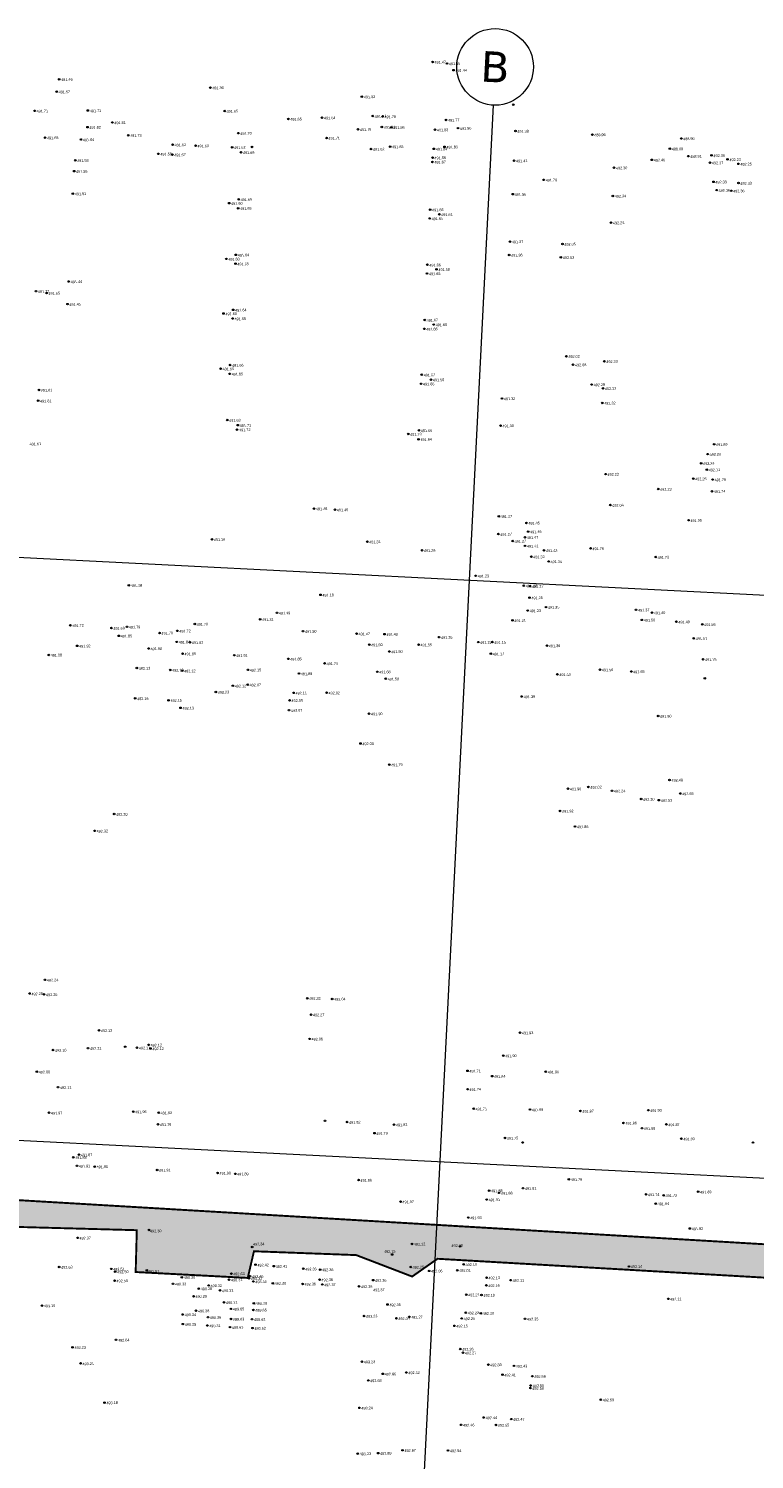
# Model space of a CAD drawing. Header units: millimetres. Extents: x 32690613 to 32693265, y 5342952 to 5344571.
# Tile 16 of 18: x 32692639 to 32692734, y 5344350 to 5344537. Entities that reach past the tile are written whole.
import ezdxf

# ---------------------------------------------------------------- set-up
doc = ezdxf.new("R2010")
doc.units = ezdxf.units.MM
doc.header["$LTSCALE"] = 20
doc.layers.get('0').update_dxf_attribs({"lineweight": 18})
doc.layers.get('Defpoints').update_dxf_attribs({"color": 11, "lineweight": 18})
for name, color, linetype, lineweight in [('Aufmaß_Schraff', 51, 'Continuous', 18), ('Aufmaß_Umriss', 40, 'Continuous', 18), ('Mpt-StBa_Höhe', 6, 'Continuous', 5), ('Mpt-StBa_Pkt', 4, 'Continuous', 9)]:
    doc.layers.add(name, color=color, linetype=linetype, lineweight=lineweight)
doc.styles.add('Arial', font='arial.ttf')
doc.styles.add('Verdana', font='verdana.ttf')

# ---------------------------------------------------------------- blocks, each defined once
blk = doc.blocks.new('A$C78070446')
for p, q in [((4469989.15, 5343046.05), (4469922.86, 5342307.18)), ((4469505.56, 5343027.12), (4470255.14, 5342959.86)), ((4469498.77, 5342951.42), (4470248.35, 5342884.17))]:
    blk.add_line(p, q)
blk.add_circle((4469989.59, 5343051.03), 5)
at = {"insert": (4469989.59, 5343051.03), "char_height": 4, "attachment_point": 5, "rotation": 354.86, "line_spacing_factor": 0.252012, "style": 'Verdana'}
blk.add_mtext('B', dxfattribs=at)
blk = doc.blocks.new('A$C321062E2')
at = {"layer": 'Aufmaß_Schraff'}
h = blk.add_hatch(color=256, dxfattribs=at)
h.dxf.hatch_style = 1
h.paths.add_polyline_path([(32692589.16, 5344387.08), (32692831.12, 5344372.78), (32692831.1, 5344368.56), (32692692.58, 5344376.55), (32692689.27, 5344374.23), (32692681.97, 5344377.03), (32692668.62, 5344377.53), (32692667.81, 5344374.05), (32692653.18, 5344374.82), (32692653.33, 5344380.28), (32692624.35, 5344381.07), (32692623.85, 5344378.73), (32692616.72, 5344379.23), (32692612.99, 5344382.41), (32692590.62, 5344382.71), (32692589.25, 5344383.14), (32692588.89, 5344383.35)])
h.paths.add_polyline_path([(32692814.39, 5344272.86), (32692819.34, 5344349.53), (32692823.4, 5344349.22), (32692818.62, 5344272.76)])
h.paths.add_polyline_path([(32692789.78, 5344458.67), (32692799.86, 5344457.97), (32692795.67, 5344440.98), (32692789.51, 5344441.38)])
h.paths.add_polyline_path([(32692543.39, 5344377.32), (32692549.95, 5344377.06), (32692547.03, 5344361.6), (32692543.47, 5344362.27)])
h.paths.add_polyline_path([(32692796.1, 5344199.45), (32692812.49, 5344203.03), (32692814.62, 5344203.68), (32692819.73, 5344207.02), (32692822.88, 5344214.81), (32692823.54, 5344225.63), (32692823.84, 5344231.95), (32692823.03, 5344233.58), (32692823.01, 5344234.64), (32692823.15, 5344238.72), (32692824.7, 5344248.47), (32692823.91, 5344248.73), (32692817.46, 5344270.2), (32692815.88, 5344270.27), (32692781.61, 5344270.15), (32692690.12, 5344276.21), (32692688.54, 5344276.11), (32692690.26, 5344317.11), (32692697.18, 5344329.32), (32692697.35, 5344339.16), (32692684.2, 5344339.39), (32692672.54, 5344328.19), (32692675.06, 5344313.22), (32692678.37, 5344307.03), (32692678.6, 5344288.75), (32692671.17, 5344283.6), (32692670.69, 5344265.75), (32692676.12, 5344221.48), (32692643.32, 5344228.99), (32692600.99, 5344203.75), (32692666.6, 5344202.13), (32692662.15, 5344107.83), (32692663.33, 5344084.15), (32692436.87, 5344096.13), (32692441.85, 5344221.24), (32692428.17, 5344221.79), (32692425.66, 5344164.48), (32692411.09, 5344164.95), (32692406.06, 5344079.87), (32692429.48, 5344079.62), (32692435.96, 5344084.09), (32692672.49, 5344070.02), (32692692.85, 5344064.48), (32692698.21, 5344132.93), (32692689.09, 5344189.81), (32692734.17, 5344190.46), (32692751.82, 5344191.07), (32692750.28, 5344200.65), (32692757.17, 5344200.29), (32692758.54, 5344200.22), (32692782.76, 5344198.97), (32692784.49, 5344198.89), (32692789.07, 5344198.64), (32692788.87, 5344194.76), (32692796.03, 5344194.39)])
at = {"layer": 'Aufmaß_Umriss', "const_width": 0.25}
blk.add_lwpolyline([(32692589.16, 5344387.08), (32692831.12, 5344372.78), (32692831.1, 5344368.56), (32692692.58, 5344376.55), (32692689.27, 5344374.23), (32692681.97, 5344377.03), (32692668.62, 5344377.53), (32692667.81, 5344374.05), (32692653.18, 5344374.82), (32692653.33, 5344380.28), (32692624.35, 5344381.07), (32692623.85, 5344378.73), (32692616.72, 5344379.23), (32692612.99, 5344382.41), (32692590.62, 5344382.71), (32692589.25, 5344383.14), (32692588.89, 5344383.35)], close=True, dxfattribs=at)
at = {"layer": 'Mpt-StBa_Pkt'}
for centre in [(32692654.91, 5344380.31, 492.3), (32692668.39, 5344378.09, 492.34), (32692689.25, 5344378.48, 492.12), (32692695.54, 5344378.16, 492), (32692686.66, 5344377.11, 492.15), (32692689.09, 5344375.47, 492.25), (32692717.57, 5344375.54, 492.14), (32692654.64, 5344375.04, 492.51), (32692665.67, 5344374.61, 492.63)]:
    blk.add_ellipse(centre, major_axis=(-0.0707, 0.0707), ratio=1, start_param=3.926991, end_param=10.210176, dxfattribs=at)
at = {"layer": 'Mpt-StBa_Höhe', "style": 'Arial'}
for s, p in [('492,30', (32692655.06, 5344379.97)), ('492,34', (32692668.5, 5344378.26)), ('492,15', (32692685.6, 5344377.29)), ('492,12', (32692689.5, 5344378.25)), ('492,00', (32692694.4, 5344378.06)), ('492,25', (32692689.34, 5344375.24)), ('492,14', (32692717.82, 5344375.32)), ('492,51', (32692654.79, 5344374.68)), ('492,63', (32692665.92, 5344374.38))]:
    blk.add_text(s, height=0.35, rotation=2.2375, dxfattribs=at).set_placement(p)

msp = doc.modelspace()

# ---------------------------------------------------------------- linework, layer by layer
at = {"layer": 'Mpt-StBa_Pkt'}
for centre in [(32692691.94, 5344532.77), (32692691.94, 5344532.77), (32692693.81, 5344532.57), (32692693.81, 5344532.57), (32692643.2, 5344530.51), (32692643.2, 5344530.51), (32692694.67, 5344531.69), (32692694.67, 5344531.69), (32692642.88, 5344528.89), (32692642.88, 5344528.89), (32692662.93, 5344529.42), (32692662.93, 5344529.42), (32692682.7, 5344528.24), (32692682.7, 5344528.24), (32692702.47, 5344527.18), (32692702.47, 5344527.18), (32692640, 5344526.39), (32692640, 5344526.39), (32692646.94, 5344526.43), (32692646.94, 5344526.43), (32692650.14, 5344524.87), (32692650.14, 5344524.87), (32692664.81, 5344526.36), (32692664.81, 5344526.36), (32692673.12, 5344525.33), (32692673.12, 5344525.33), (32692677.51, 5344525.49), (32692677.51, 5344525.49), (32692684.13, 5344525.7), (32692684.13, 5344525.7), (32692685.42, 5344525.64), (32692685.42, 5344525.64), (32692693.69, 5344525.2), (32692693.69, 5344525.2), (32692641.36, 5344522.89), (32692641.36, 5344522.89), (32692646.89, 5344524.25), (32692646.89, 5344524.25), (32692652.21, 5344523.2), (32692652.21, 5344523.2), (32692666.59, 5344523.47), (32692666.59, 5344523.47), (32692682.2, 5344523.98), (32692682.2, 5344523.98), (32692685.31, 5344524.28), (32692685.31, 5344524.28), (32692686.54, 5344524.23), (32692686.54, 5344524.23), (32692692.25, 5344523.92), (32692692.25, 5344523.92), (32692695.26, 5344524.13), (32692695.26, 5344524.13), (32692702.76, 5344523.75), (32692702.76, 5344523.75), (32692712.79, 5344523.28), (32692712.79, 5344523.28), (32692646.03, 5344522.64), (32692646.03, 5344522.64), (32692658.01, 5344521.97), (32692658.01, 5344521.97), (32692661, 5344521.83), (32692661, 5344521.83), (32692665.78, 5344521.62), (32692665.78, 5344521.62), (32692668.37, 5344521.67), (32692668.37, 5344521.67), (32692678.1, 5344522.84), (32692678.1, 5344522.84), (32692683.91, 5344521.4), (32692683.91, 5344521.4), (32692686.4, 5344521.72), (32692686.4, 5344521.72), (32692692.1, 5344521.43), (32692692.1, 5344521.43), (32692693.49, 5344521.69), (32692693.49, 5344521.69), (32692722.9, 5344521.44), (32692722.9, 5344521.44), (32692724.4, 5344522.78), (32692724.4, 5344522.78), (32692645.3, 5344519.93), (32692645.3, 5344519.93), (32692656.15, 5344520.77), (32692656.15, 5344520.77), (32692657.98, 5344520.67), (32692657.98, 5344520.67), (32692666.94, 5344520.97), (32692666.94, 5344520.97), (32692691.92, 5344519.72), (32692691.92, 5344519.72), (32692691.94, 5344520.28), (32692691.94, 5344520.28), (32692702.58, 5344519.88), (32692702.58, 5344519.88), (32692720.56, 5344519.99), (32692720.56, 5344519.99), (32692725.33, 5344520.47), (32692725.33, 5344520.47), (32692728.14, 5344519.62), (32692728.14, 5344519.62), (32692728.34, 5344520.57), (32692728.34, 5344520.57), (32692730.43, 5344520.05), (32692730.43, 5344520.05), (32692731.86, 5344519.47), (32692731.86, 5344519.47), (32692645.15, 5344518.51), (32692645.15, 5344518.51), (32692706.45, 5344517.38), (32692706.45, 5344517.38), (32692715.61, 5344518.96), (32692715.61, 5344518.96), (32692644.98, 5344515.58), (32692644.98, 5344515.58), (32692702.41, 5344515.51), (32692702.41, 5344515.51), (32692728.6, 5344517.12), (32692728.6, 5344517.12), (32692729.02, 5344516.04), (32692729.02, 5344516.04), (32692730.92, 5344515.95), (32692730.92, 5344515.95), (32692731.87, 5344516.97), (32692731.87, 5344516.97), (32692665.39, 5344514.33), (32692665.39, 5344514.33), (32692666.56, 5344513.67), (32692666.56, 5344513.67), (32692666.64, 5344514.83), (32692666.64, 5344514.83), (32692715.47, 5344515.28), (32692715.47, 5344515.28), (32692691.57, 5344512.34), (32692691.57, 5344512.34), (32692691.62, 5344513.49), (32692691.62, 5344513.49), (32692692.82, 5344512.88), (32692692.82, 5344512.88), (32692715.23, 5344511.79), (32692715.23, 5344511.79), (32692702.03, 5344509.32), (32692702.03, 5344509.32), (32692708.89, 5344509), (32692708.89, 5344509), (32692665.02, 5344507.06), (32692665.02, 5344507.06), (32692666.21, 5344506.43), (32692666.21, 5344506.43), (32692666.26, 5344507.59), (32692666.26, 5344507.59), (32692691.26, 5344506.3), (32692691.26, 5344506.3), (32692701.93, 5344507.57), (32692701.93, 5344507.57), (32692708.68, 5344507.26), (32692708.68, 5344507.26), (32692691.21, 5344505.15), (32692691.21, 5344505.15), (32692692.45, 5344505.69), (32692692.45, 5344505.69), (32692640.16, 5344502.85), (32692640.16, 5344502.85), (32692641.55, 5344502.6), (32692641.55, 5344502.6), (32692644.45, 5344504.11), (32692644.45, 5344504.11), (32692644.28, 5344501.16), (32692644.28, 5344501.16), (32692664.65, 5344499.93), (32692664.65, 5344499.93), (32692665.84, 5344499.28), (32692665.84, 5344499.28), (32692665.91, 5344500.41), (32692665.91, 5344500.41), (32692690.91, 5344499.09), (32692690.91, 5344499.09), (32692690.85, 5344497.93), (32692690.85, 5344497.93), (32692692.08, 5344498.49), (32692692.08, 5344498.49), (32692665.51, 5344493.21), (32692665.51, 5344493.21), (32692709.4, 5344494.35), (32692709.4, 5344494.35), (32692710.27, 5344493.25), (32692710.27, 5344493.25), (32692714.36, 5344493.69), (32692714.36, 5344493.69), (32692664.27, 5344492.73), (32692664.27, 5344492.73), (32692665.46, 5344492.06), (32692665.46, 5344492.06), (32692690.52, 5344491.94), (32692690.52, 5344491.94), (32692691.72, 5344491.29), (32692691.72, 5344491.29), (32692640.55, 5344489.95), (32692640.55, 5344489.95), (32692690.44, 5344490.76), (32692690.44, 5344490.76), (32692712.7, 5344490.66), (32692712.7, 5344490.66), (32692714.18, 5344490.16), (32692714.18, 5344490.16), (32692640.45, 5344488.55), (32692640.45, 5344488.55), (32692700.99, 5344488.84), (32692700.99, 5344488.84), (32692714.09, 5344488.26), (32692714.09, 5344488.26), (32692665.14, 5344486.02), (32692665.14, 5344486.02), (32692666.42, 5344484.78), (32692666.42, 5344484.78), (32692666.52, 5344485.36), (32692666.52, 5344485.36), (32692688.76, 5344484.21), (32692688.76, 5344484.21), (32692690.15, 5344484.68), (32692690.15, 5344484.68), (32692700.81, 5344485.3), (32692700.81, 5344485.3), (32692690.1, 5344483.52), (32692690.1, 5344483.52), (32692728.69, 5344482.87), (32692728.69, 5344482.87), (32692727, 5344480.38), (32692727, 5344480.38), (32692727.84, 5344481.58), (32692727.84, 5344481.58), (32692714.52, 5344478.97), (32692714.52, 5344478.97), (32692725.97, 5344478.38), (32692725.97, 5344478.38), (32692727.73, 5344479.56), (32692727.73, 5344479.56), (32692728.49, 5344478.26), (32692728.49, 5344478.26), (32692721.39, 5344477.02), (32692721.39, 5344477.02), (32692728.4, 5344476.73), (32692728.4, 5344476.73), (32692676.45, 5344474.47), (32692676.45, 5344474.47), (32692679.19, 5344474.32), (32692679.19, 5344474.32), (32692715.14, 5344474.93), (32692715.14, 5344474.93), (32692700.58, 5344473.47), (32692700.58, 5344473.47), (32692704.19, 5344472.6), (32692704.19, 5344472.6), (32692725.35, 5344472.95), (32692725.35, 5344472.95), (32692700.53, 5344471.14), (32692700.53, 5344471.14), (32692703.99, 5344470.73), (32692703.99, 5344470.73), (32692704.41, 5344471.47), (32692704.41, 5344471.47), (32692663.14, 5344470.45), (32692663.14, 5344470.45), (32692683.42, 5344470.15), (32692683.42, 5344470.15), (32692690.57, 5344469.03), (32692690.57, 5344469.03), (32692702.4, 5344470.23), (32692702.4, 5344470.23), (32692704, 5344469.6), (32692704, 5344469.6), (32692706.49, 5344469.02), (32692706.49, 5344469.02), (32692712.56, 5344469.28), (32692712.56, 5344469.28), (32692704.83, 5344468.19), (32692704.83, 5344468.19), (32692707.09, 5344467.57), (32692707.09, 5344467.57), (32692721.07, 5344468.14), (32692721.07, 5344468.14), (32692697.56, 5344465.7), (32692697.56, 5344465.7), (32692652.29, 5344464.46), (32692652.29, 5344464.46), (32692677.31, 5344463.21), (32692677.31, 5344463.21), (32692703.84, 5344464.4), (32692703.84, 5344464.4), (32692704.66, 5344464.35), (32692704.66, 5344464.35), (32692704.59, 5344462.85), (32692704.59, 5344462.85), (32692706.75, 5344461.61), (32692706.75, 5344461.61), (32692718.5, 5344461.25), (32692718.5, 5344461.25), (32692660.9, 5344459.4), (32692660.9, 5344459.4), (32692669.43, 5344460.02), (32692669.43, 5344460.02), (32692671.62, 5344460.86), (32692671.62, 5344460.86), (32692702.37, 5344459.88), (32692702.37, 5344459.88), (32692704.35, 5344461.16), (32692704.35, 5344461.16), (32692719.25, 5344459.94), (32692719.25, 5344459.94), (32692720.58, 5344460.89), (32692720.58, 5344460.89), (32692723.76, 5344459.7), (32692723.76, 5344459.7), (32692727.14, 5344459.36), (32692727.14, 5344459.36), (32692644.66, 5344459.24), (32692644.66, 5344459.24), (32692650.02, 5344458.88), (32692650.02, 5344458.88), (32692650.98, 5344457.86), (32692650.98, 5344457.86), (32692652.05, 5344459.03), (32692652.05, 5344459.03), (32692656.3, 5344458.23), (32692656.3, 5344458.23), (32692658.63, 5344458.51), (32692658.63, 5344458.51), (32692675.03, 5344458.47), (32692675.03, 5344458.47), (32692682.02, 5344458.15), (32692682.02, 5344458.15), (32692685.66, 5344458.08), (32692685.66, 5344458.08), (32692692.79, 5344457.69), (32692692.79, 5344457.69), (32692726.03, 5344457.53), (32692726.03, 5344457.53), (32692645.54, 5344456.55), (32692645.54, 5344456.55), (32692654.88, 5344456.21), (32692654.88, 5344456.21), (32692658.54, 5344457.07), (32692658.54, 5344457.07), (32692660.26, 5344457.02), (32692660.26, 5344457.02), (32692683.68, 5344456.71), (32692683.68, 5344456.71), (32692686.29, 5344455.82), (32692686.29, 5344455.82), (32692690.12, 5344456.7), (32692690.12, 5344456.7), (32692697.9, 5344457.04), (32692697.9, 5344457.04), (32692699.75, 5344457.05), (32692699.75, 5344457.05), (32692706.87, 5344456.58), (32692706.87, 5344456.58), (32692641.84, 5344455.37), (32692641.84, 5344455.37), (32692659.3, 5344455.53), (32692659.3, 5344455.53), (32692666.05, 5344455.33), (32692666.05, 5344455.33), (32692673.11, 5344454.86), (32692673.11, 5344454.86), (32692677.85, 5344454.26), (32692677.85, 5344454.26), (32692699.54, 5344455.52), (32692699.54, 5344455.52), (32692727.25, 5344454.8), (32692727.25, 5344454.8), (32692653.33, 5344453.65), (32692653.33, 5344453.65), (32692657.69, 5344453.41), (32692657.69, 5344453.41), (32692659.26, 5344453.31), (32692659.26, 5344453.31), (32692667.83, 5344453.42), (32692667.83, 5344453.42), (32692674.49, 5344452.94), (32692674.49, 5344452.94), (32692684.72, 5344453.17), (32692684.72, 5344453.17), (32692685.82, 5344452.26), (32692685.82, 5344452.26), (32692708.23, 5344452.83), (32692708.23, 5344452.83), (32692713.78, 5344453.44), (32692713.78, 5344453.44), (32692717.87, 5344453.2), (32692717.87, 5344453.2), (32692727.47, 5344452.3), (32692727.47, 5344452.3), (32692663.65, 5344450.53), (32692663.65, 5344450.53), (32692665.86, 5344451.34), (32692665.86, 5344451.34), (32692667.8, 5344451.48), (32692667.8, 5344451.48), (32692673.79, 5344450.42), (32692673.79, 5344450.42), (32692678.11, 5344450.44), (32692678.11, 5344450.44), (32692653.12, 5344449.69), (32692653.12, 5344449.69), (32692657.47, 5344449.45), (32692657.47, 5344449.45), (32692659.03, 5344448.46), (32692659.03, 5344448.46), (32692673.2, 5344448.16), (32692673.2, 5344448.16), (32692673.27, 5344449.44), (32692673.27, 5344449.44), (32692703.58, 5344449.94), (32692703.58, 5344449.94), (32692683.65, 5344447.7), (32692683.65, 5344447.7), (32692721.38, 5344447.39), (32692721.38, 5344447.39), (32692682.53, 5344443.81), (32692682.53, 5344443.81), (32692686.29, 5344441.05), (32692686.29, 5344441.05), (32692722.86, 5344439.05), (32692722.86, 5344439.05), (32692709.6, 5344437.9), (32692709.6, 5344437.9), (32692712.27, 5344438.13), (32692712.27, 5344438.13), (32692715.35, 5344437.63), (32692715.35, 5344437.63), (32692724.26, 5344437.28), (32692724.26, 5344437.28), (32692719.16, 5344436.55), (32692719.16, 5344436.55), (32692721.47, 5344436.41), (32692721.47, 5344436.41), (32692650.37, 5344434.6), (32692650.37, 5344434.6), (32692708.58, 5344435), (32692708.58, 5344435), (32692647.82, 5344432.41), (32692647.82, 5344432.41), (32692710.53, 5344432.97), (32692710.53, 5344432.97), (32692641.33, 5344412.96), (32692641.33, 5344412.96), (32692639.33, 5344411.18), (32692639.33, 5344411.18), (32692641.23, 5344411.06), (32692641.23, 5344411.06), (32692675.58, 5344410.55), (32692675.58, 5344410.55), (32692678.83, 5344410.47), (32692678.83, 5344410.47), (32692676.08, 5344408.41), (32692676.08, 5344408.41), (32692648.39, 5344406.36), (32692648.39, 5344406.36), (32692675.89, 5344405.25), (32692675.89, 5344405.25), (32692703.35, 5344406.06), (32692703.35, 5344406.06), (32692642.4, 5344403.79), (32692642.4, 5344403.79), (32692646.97, 5344404.04), (32692646.97, 5344404.04), (32692651.81, 5344404.22), (32692651.81, 5344404.22), (32692653.34, 5344404.1), (32692653.34, 5344404.1), (32692654.87, 5344404.47), (32692654.87, 5344404.47), (32692655.12, 5344404), (32692655.12, 5344404), (32692701.16, 5344403.07), (32692701.16, 5344403.07), (32692640.28, 5344400.96), (32692640.28, 5344400.96), (32692696.49, 5344401.08), (32692696.49, 5344401.08), (32692699.71, 5344400.38), (32692699.71, 5344400.38), (32692706.71, 5344400.96), (32692706.71, 5344400.96), (32692643.05, 5344398.95), (32692643.05, 5344398.95), (32692696.51, 5344398.68), (32692696.51, 5344398.68), (32692697.3, 5344396.13), (32692697.3, 5344396.13), (32692704.64, 5344396.03), (32692704.64, 5344396.03), (32692720.11, 5344395.94), (32692720.11, 5344395.94), (32692641.88, 5344395.61), (32692641.88, 5344395.61), (32692652.86, 5344395.76), (32692652.86, 5344395.76), (32692656.09, 5344394.1), (32692656.09, 5344394.1), (32692656.19, 5344395.62), (32692656.19, 5344395.62), (32692677.9, 5344394.55), (32692677.9, 5344394.55), (32692680.78, 5344394.39), (32692680.78, 5344394.39), (32692686.91, 5344394.06), (32692686.91, 5344394.06), (32692711.23, 5344395.85), (32692711.23, 5344395.85), (32692716.85, 5344394.28), (32692716.85, 5344394.28), (32692722.45, 5344394.09), (32692722.45, 5344394.09), (32692684.35, 5344392.95), (32692684.35, 5344392.95), (32692701.38, 5344392.32), (32692701.38, 5344392.32), (32692719.26, 5344393.59), (32692719.26, 5344393.59), (32692724.41, 5344392.22), (32692724.41, 5344392.22), (32692703.7, 5344391.73), (32692703.7, 5344391.73), (32692733.76, 5344391.72), (32692733.76, 5344391.72), (32692645.04, 5344389.8), (32692645.04, 5344389.8), (32692645.51, 5344388.68), (32692645.51, 5344388.68), (32692645.79, 5344390.14), (32692645.79, 5344390.14), (32692647.83, 5344388.58), (32692647.83, 5344388.58), (32692655.99, 5344388.14), (32692655.99, 5344388.14), (32692663.87, 5344387.75), (32692663.87, 5344387.75), (32692666.18, 5344387.64), (32692666.18, 5344387.64), (32692682.28, 5344386.82), (32692682.28, 5344386.82), (32692709.72, 5344386.93), (32692709.72, 5344386.93), (32692699.32, 5344385.45), (32692699.32, 5344385.45), (32692700.62, 5344385.15), (32692700.62, 5344385.15), (32692703.74, 5344385.76), (32692703.74, 5344385.76), (32692719.81, 5344384.95), (32692719.81, 5344384.95), (32692722.1, 5344384.83), (32692722.1, 5344384.83), (32692726.6, 5344385.3), (32692726.6, 5344385.3), (32692687.76, 5344384.01), (32692687.76, 5344384.01), (32692699, 5344384.28), (32692699, 5344384.28), (32692721.06, 5344383.75), (32692721.06, 5344383.75), (32692696.59, 5344381.93), (32692696.59, 5344381.93), (32692645.6, 5344379.28), (32692645.6, 5344379.28), (32692725.51, 5344380.5), (32692725.51, 5344380.5), (32692643.2, 5344375.47), (32692643.2, 5344375.47), (32692668.82, 5344375.77), (32692668.82, 5344375.77), (32692671.22, 5344375.59), (32692671.22, 5344375.59), (32692696, 5344375.82), (32692696, 5344375.82), (32692650, 5344375.23), (32692650, 5344375.23), (32692650.43, 5344373.69), (32692650.43, 5344373.69), (32692650.5, 5344374.87), (32692650.5, 5344374.87), (32692659.21, 5344374.14), (32692659.21, 5344374.14), (32692665.37, 5344373.82), (32692665.37, 5344373.82), (32692667.97, 5344374), (32692667.97, 5344374), (32692668.12, 5344374.28), (32692668.12, 5344374.28), (32692668.55, 5344373.59), (32692668.55, 5344373.59), (32692675.06, 5344375.25), (32692675.06, 5344375.25), (32692677.19, 5344373.83), (32692677.19, 5344373.83), (32692677.26, 5344375.14), (32692677.26, 5344375.14), (32692684.18, 5344373.76), (32692684.18, 5344373.76), (32692691.49, 5344374.97), (32692691.49, 5344374.97), (32692695.16, 5344375.05), (32692695.16, 5344375.05), (32692698.98, 5344374.08), (32692698.98, 5344374.08), (32692702.14, 5344373.76), (32692702.14, 5344373.76), (32692658.05, 5344373.28), (32692658.05, 5344373.28), (32692660.74, 5344371.66), (32692660.74, 5344371.66), (32692661.42, 5344372.66), (32692661.42, 5344372.66), (32692662.71, 5344373.07), (32692662.71, 5344373.07), (32692664.18, 5344372.42), (32692664.18, 5344372.42), (32692671.08, 5344373.35), (32692671.08, 5344373.35), (32692674.97, 5344373.27), (32692674.97, 5344373.27), (32692677.54, 5344373.2), (32692677.54, 5344373.2), (32692682.34, 5344372.95), (32692682.34, 5344372.95), (32692696.34, 5344371.86), (32692696.34, 5344371.86), (32692698.32, 5344371.81), (32692698.32, 5344371.81), (32692698.96, 5344373.08), (32692698.96, 5344373.08), (32692640.95, 5344370.44), (32692640.95, 5344370.44), (32692661.05, 5344369.77), (32692661.05, 5344369.77), (32692664.72, 5344370.86), (32692664.72, 5344370.86), (32692665.61, 5344370.01), (32692665.61, 5344370.01), (32692668.54, 5344369.87), (32692668.54, 5344369.87), (32692668.6, 5344370.74), (32692668.6, 5344370.74), (32692686.05, 5344370.58), (32692686.05, 5344370.58), (32692722.7, 5344371.32), (32692722.7, 5344371.32), (32692659.33, 5344369.28), (32692659.33, 5344369.28), (32692659.34, 5344368.02), (32692659.34, 5344368.02), (32692662.61, 5344368.92), (32692662.61, 5344368.92), (32692665.62, 5344368.69), (32692665.62, 5344368.69), (32692668.37, 5344368.66), (32692668.37, 5344368.66), (32692683, 5344369.08), (32692683, 5344369.08), (32692687.22, 5344368.78), (32692687.22, 5344368.78), (32692688.89, 5344368.97), (32692688.89, 5344368.97), (32692695.74, 5344368.76), (32692695.74, 5344368.76), (32692696.27, 5344369.51), (32692696.27, 5344369.51), (32692698.23, 5344369.44), (32692698.23, 5344369.44), (32692704.01, 5344368.71), (32692704.01, 5344368.71), (32692662.53, 5344367.84), (32692662.53, 5344367.84), (32692665.5, 5344367.63), (32692665.5, 5344367.63), (32692668.43, 5344367.5), (32692668.43, 5344367.5), (32692694.79, 5344367.8), (32692694.79, 5344367.8), (32692644.94, 5344365), (32692644.94, 5344365), (32692650.62, 5344365.97), (32692650.62, 5344365.97), (32692695.55, 5344364.77), (32692695.55, 5344364.77), (32692695.9, 5344364.29), (32692695.9, 5344364.29), (32692646, 5344362.89), (32692646, 5344362.89), (32692682.71, 5344363.11), (32692682.71, 5344363.11), (32692699.22, 5344362.74), (32692699.22, 5344362.74), (32692702.56, 5344362.57), (32692702.56, 5344362.57), (32692683.54, 5344360.67), (32692683.54, 5344360.67), (32692685.44, 5344361.53), (32692685.44, 5344361.53), (32692688.52, 5344361.71), (32692688.52, 5344361.71), (32692701.06, 5344361.41), (32692701.06, 5344361.41), (32692704.97, 5344361.22), (32692704.97, 5344361.22), (32692704.71, 5344359.67), (32692704.71, 5344359.67), (32692704.75, 5344360.01), (32692704.75, 5344360.01), (32692649.11, 5344357.78), (32692649.11, 5344357.78), (32692682.39, 5344357.09), (32692682.39, 5344357.09), (32692713.89, 5344358.15), (32692713.89, 5344358.15), (32692695.66, 5344354.87), (32692695.66, 5344354.87), (32692698.62, 5344355.83), (32692698.62, 5344355.83), (32692700.2, 5344354.86), (32692700.2, 5344354.86), (32692702.2, 5344355.62), (32692702.2, 5344355.62), (32692682.17, 5344351.12), (32692682.17, 5344351.12), (32692684.83, 5344351.18), (32692684.83, 5344351.18), (32692688.01, 5344351.56), (32692688.01, 5344351.56), (32692693.96, 5344351.52), (32692693.96, 5344351.52)]:
    msp.add_circle(centre, 0.1, dxfattribs=at)

# ---------------------------------------------------------------- block references
msp.add_blockref('A$C321062E2', (0, 0))
at = {"layer": 'Defpoints', "rotation": 2.237485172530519}
msp.add_blockref('A$C78070446', (28434719.52, -168960.66), dxfattribs=at)

# ---------------------------------------------------------------- texts
at = {"layer": 'Mpt-StBa_Höhe', "style": 'Arial'}
for s, p in [('491.47', (32692692.19, 5344532.53)), ('491.45', (32692694.06, 5344532.33)), ('491.46', (32692643.46, 5344530.27)), ('491.44', (32692694.93, 5344531.45)), ('491.57', (32692643.13, 5344528.65)), ('491.36', (32692663.18, 5344529.18)), ('491.32', (32692682.96, 5344528)), ('491.71', (32692640.25, 5344526.15)), ('491.71', (32692647.2, 5344526.18)), ('491.81', (32692650.4, 5344524.63)), ('491.65', (32692665.06, 5344526.12)), ('491.65', (32692673.37, 5344525.09)), ('491.64', (32692677.77, 5344525.25)), ('491.77', (32692684.39, 5344525.46)), ('491.79', (32692685.67, 5344525.4)), ('491.77', (32692693.95, 5344524.96)), ('491.65', (32692641.61, 5344522.65)), ('491.82', (32692647.14, 5344524.01)), ('491.73', (32692652.47, 5344522.96)), ('491.70', (32692666.84, 5344523.23)), ('491.71', (32692678.35, 5344522.6)), ('491.75', (32692682.45, 5344523.73)), ('491.81', (32692685.57, 5344524.04)), ('491.86', (32692686.8, 5344523.99)), ('491.83', (32692692.5, 5344523.68)), ('491.50', (32692695.51, 5344523.89)), ('491.38', (32692703.01, 5344523.51)), ('489.96', (32692713.04, 5344523.04)), ('491.64', (32692646.28, 5344522.4)), ('491.62', (32692658.27, 5344521.73)), ('491.63', (32692661.25, 5344521.59)), ('491.62', (32692666.03, 5344521.38)), ('491.66', (32692667.19, 5344520.73)), ('491.82', (32692684.17, 5344521.16)), ('491.85', (32692686.65, 5344521.48)), ('491.84', (32692692.36, 5344521.19)), ('491.83', (32692693.75, 5344521.45)), ('488.88', (32692723.15, 5344521.2)), ('488.96', (32692724.65, 5344522.54)), ('491.58', (32692645.55, 5344519.69)), ('491.58', (32692656.41, 5344520.53)), ('491.57', (32692658.23, 5344520.43)), ('491.67', (32692692.17, 5344519.48)), ('491.66', (32692692.19, 5344520.04)), ('491.41', (32692702.83, 5344519.64)), ('492.46', (32692720.81, 5344519.75)), ('488.91', (32692725.58, 5344520.23)), ('492.37', (32692728.39, 5344519.38)), ('492.36', (32692728.6, 5344520.33)), ('492.23', (32692730.69, 5344519.8)), ('492.25', (32692732.11, 5344519.22)), ('491.55', (32692645.4, 5344518.27)), ('491.78', (32692706.7, 5344517.14)), ('492.30', (32692715.87, 5344518.72)), ('491.51', (32692645.24, 5344515.34)), ('491.56', (32692702.66, 5344515.27)), ('492.33', (32692728.85, 5344516.88)), ('492.36', (32692729.27, 5344515.79)), ('492.36', (32692731.17, 5344515.71)), ('492.33', (32692732.12, 5344516.72)), ('491.60', (32692665.64, 5344514.09)), ('491.65', (32692666.82, 5344513.43)), ('491.65', (32692666.89, 5344514.59)), ('491.66', (32692691.87, 5344513.25)), ('492.34', (32692715.72, 5344515.04)), ('491.65', (32692691.82, 5344512.1)), ('491.61', (32692693.07, 5344512.64)), ('492.25', (32692715.48, 5344511.55)), ('491.37', (32692702.28, 5344509.08)), ('492.05', (32692709.14, 5344508.76)), ('491.60', (32692665.27, 5344506.82)), ('491.65', (32692666.46, 5344506.19)), ('491.64', (32692666.51, 5344507.35)), ('491.66', (32692691.52, 5344506.05)), ('491.36', (32692702.19, 5344507.33)), ('492.03', (32692708.94, 5344507.02)), ('491.44', (32692644.71, 5344503.87)), ('491.65', (32692691.47, 5344504.91)), ('491.58', (32692692.71, 5344505.45)), ('491.77', (32692640.41, 5344502.61)), ('491.65', (32692641.8, 5344502.36)), ('491.45', (32692644.53, 5344500.92)), ('491.64', (32692666.16, 5344500.17)), ('491.60', (32692664.91, 5344499.69)), ('491.65', (32692666.09, 5344499.03)), ('491.67', (32692691.16, 5344498.85)), ('491.66', (32692691.11, 5344497.69)), ('491.60', (32692692.34, 5344498.25)), ('491.66', (32692665.77, 5344492.96)), ('492.02', (32692709.66, 5344494.11)), ('492.08', (32692710.52, 5344493.01)), ('492.33', (32692714.62, 5344493.45)), ('491.59', (32692664.53, 5344492.49)), ('491.65', (32692665.71, 5344491.82)), ('491.67', (32692690.78, 5344491.7)), ('491.59', (32692691.97, 5344491.05)), ('491.61', (32692640.81, 5344489.71)), ('491.66', (32692690.69, 5344490.52)), ('492.29', (32692712.96, 5344490.42)), ('492.33', (32692714.43, 5344489.92)), ('491.61', (32692640.7, 5344488.3)), ('491.32', (32692701.24, 5344488.6)), ('492.32', (32692714.34, 5344488.02)), ('491.63', (32692665.39, 5344485.78)), ('491.72', (32692666.68, 5344484.54)), ('491.71', (32692666.77, 5344485.12)), ('491.73', (32692689.02, 5344483.96)), ('491.66', (32692690.4, 5344484.43)), ('491.30', (32692701.06, 5344485.06)), ('491.61', (32692639.34, 5344482.7)), ('491.64', (32692690.35, 5344483.28)), ('491.89', (32692728.94, 5344482.62)), ('492.24', (32692727.25, 5344480.14)), ('492.20', (32692728.1, 5344481.34)), ('492.23', (32692714.77, 5344478.73)), ('492.26', (32692726.22, 5344478.13)), ('492.11', (32692727.98, 5344479.31)), ('491.79', (32692728.75, 5344478.02)), ('492.23', (32692721.65, 5344476.77)), ('491.74', (32692728.65, 5344476.49)), ('491.46', (32692676.71, 5344474.23)), ('491.45', (32692679.44, 5344474.08)), ('492.04', (32692715.39, 5344474.69)), ('491.27', (32692700.83, 5344473.23)), ('491.45', (32692704.44, 5344472.36)), ('491.95', (32692725.6, 5344472.71)), ('491.27', (32692700.79, 5344470.9)), ('491.47', (32692704.24, 5344470.49)), ('491.46', (32692704.67, 5344471.23)), ('491.36', (32692663.39, 5344470.21)), ('491.31', (32692683.67, 5344469.91)), ('491.26', (32692690.82, 5344468.78)), ('491.27', (32692702.65, 5344469.99)), ('491.41', (32692704.26, 5344469.36)), ('491.43', (32692706.74, 5344468.78)), ('491.76', (32692712.81, 5344469.03)), ('491.32', (32692705.08, 5344467.95)), ('491.34', (32692707.34, 5344467.33)), ('491.73', (32692721.32, 5344467.9)), ('491.23', (32692697.82, 5344465.45)), ('491.28', (32692652.54, 5344464.22)), ('491.18', (32692677.56, 5344462.97)), ('491.28', (32692704.09, 5344464.16)), ('491.27', (32692704.92, 5344464.11)), ('491.23', (32692704.61, 5344460.92)), ('491.25', (32692704.84, 5344462.61)), ('491.25', (32692707, 5344461.37)), ('491.37', (32692718.76, 5344461.01)), ('491.70', (32692661.15, 5344459.16)), ('491.31', (32692669.69, 5344459.78)), ('491.49', (32692671.87, 5344460.62)), ('491.21', (32692702.62, 5344459.64)), ('491.50', (32692719.51, 5344459.7)), ('491.40', (32692720.83, 5344460.65)), ('491.49', (32692724.02, 5344459.46)), ('491.55', (32692727.4, 5344459.12)), ('491.72', (32692644.91, 5344459)), ('491.69', (32692650.27, 5344458.64)), ('491.85', (32692651.23, 5344457.62)), ('491.79', (32692652.3, 5344458.79)), ('491.70', (32692656.55, 5344457.99)), ('491.72', (32692658.88, 5344458.27)), ('491.50', (32692675.29, 5344458.23)), ('491.47', (32692682.28, 5344457.9)), ('491.40', (32692685.92, 5344457.84)), ('491.26', (32692693.04, 5344457.45)), ('491.61', (32692726.29, 5344457.29)), ('491.92', (32692645.8, 5344456.31)), ('491.98', (32692655.13, 5344455.97)), ('491.84', (32692658.8, 5344456.83)), ('491.82', (32692660.51, 5344456.77)), ('491.50', (32692683.93, 5344456.47)), ('491.50', (32692686.54, 5344455.58)), ('491.55', (32692690.37, 5344456.46)), ('491.19', (32692698.15, 5344456.8)), ('491.15', (32692700.01, 5344456.8)), ('491.36', (32692707.12, 5344456.34)), ('491.98', (32692642.09, 5344455.13)), ('491.89', (32692659.56, 5344455.29)), ('491.91', (32692666.3, 5344455.09)), ('491.85', (32692673.36, 5344454.62)), ('491.75', (32692678.11, 5344454.02)), ('491.17', (32692699.79, 5344455.28)), ('491.75', (32692727.51, 5344454.55)), ('492.13', (32692653.59, 5344453.41)), ('492.13', (32692657.94, 5344453.17)), ('492.12', (32692659.51, 5344453.06)), ('492.15', (32692668.08, 5344453.18)), ('491.88', (32692674.75, 5344452.69)), ('491.68', (32692684.97, 5344452.93)), ('491.59', (32692686.07, 5344452.01)), ('491.43', (32692708.48, 5344452.59)), ('491.56', (32692714.03, 5344453.2)), ('491.65', (32692718.12, 5344452.96)), ('492.23', (32692663.9, 5344450.29)), ('492.12', (32692666.11, 5344451.1)), ('492.07', (32692668.06, 5344451.24)), ('492.11', (32692674.05, 5344450.18)), ('492.02', (32692678.36, 5344450.19)), ('492.16', (32692653.37, 5344449.45)), ('492.15', (32692657.72, 5344449.21)), ('492.13', (32692659.29, 5344448.21)), ('492.07', (32692673.45, 5344447.92)), ('492.09', (32692673.53, 5344449.2)), ('491.39', (32692703.83, 5344449.7)), ('491.90', (32692683.91, 5344447.46)), ('491.90', (32692721.63, 5344447.15)), ('492.00', (32692682.78, 5344443.57)), ('491.79', (32692686.54, 5344440.81)), ('492.48', (32692723.12, 5344438.81)), ('491.90', (32692709.86, 5344437.66)), ('492.02', (32692712.53, 5344437.89)), ('492.24', (32692715.6, 5344437.39)), ('492.65', (32692724.52, 5344437.04)), ('492.30', (32692719.41, 5344436.31)), ('492.53', (32692721.73, 5344436.17)), ('492.20', (32692650.63, 5344434.35)), ('491.92', (32692708.84, 5344434.76)), ('492.32', (32692648.08, 5344432.16)), ('491.86', (32692710.79, 5344432.73)), ('492.24', (32692641.59, 5344412.72)), ('492.28', (32692639.58, 5344410.93)), ('492.26', (32692641.48, 5344410.81)), ('492.32', (32692675.84, 5344410.31)), ('492.04', (32692679.09, 5344410.23)), ('492.27', (32692676.33, 5344408.17)), ('492.13', (32692648.64, 5344406.12)), ('492.06', (32692676.14, 5344405.01)), ('491.93', (32692703.6, 5344405.82)), ('492.10', (32692642.65, 5344403.55)), ('492.21', (32692647.23, 5344403.8)), ('492.11', (32692653.6, 5344403.85)), ('492.12', (32692655.13, 5344404.23)), ('492.12', (32692655.37, 5344403.76)), ('491.90', (32692701.41, 5344402.83)), ('492.08', (32692640.53, 5344400.71)), ('491.71', (32692696.74, 5344400.84)), ('491.84', (32692699.96, 5344400.13)), ('491.96', (32692706.96, 5344400.72)), ('492.11', (32692643.3, 5344398.7)), ('491.74', (32692696.76, 5344398.44)), ('491.71', (32692697.55, 5344395.89)), ('491.99', (32692704.89, 5344395.79)), ('491.87', (32692711.49, 5344395.6)), ('491.90', (32692720.36, 5344395.7)), ('491.97', (32692642.13, 5344395.36)), ('491.96', (32692653.11, 5344395.52)), ('491.79', (32692656.34, 5344393.85)), ('491.93', (32692656.44, 5344395.38)), ('491.82', (32692681.04, 5344394.15)), ('491.82', (32692687.16, 5344393.82)), ('491.86', (32692717.11, 5344394.04)), ('491.87', (32692722.71, 5344393.84)), ('491.79', (32692684.6, 5344392.71)), ('491.75', (32692701.63, 5344392.07)), ('491.88', (32692719.51, 5344393.34)), ('491.80', (32692724.67, 5344391.98)), ('491.88', (32692645.29, 5344389.56)), ('491.91', (32692645.76, 5344388.44)), ('491.87', (32692646.04, 5344389.9)), ('491.90', (32692648.08, 5344388.34)), ('491.91', (32692656.24, 5344387.9)), ('491.90', (32692664.13, 5344387.51)), ('491.89', (32692666.43, 5344387.4)), ('491.86', (32692682.53, 5344386.58)), ('491.76', (32692709.98, 5344386.69)), ('491.88', (32692699.57, 5344385.21)), ('491.88', (32692700.88, 5344384.9)), ('491.81', (32692704, 5344385.52)), ('491.74', (32692720.06, 5344384.71)), ('491.73', (32692722.36, 5344384.59)), ('491.69', (32692726.85, 5344385.05)), ('491.97', (32692688.01, 5344383.77)), ('491.91', (32692699.25, 5344384.04)), ('491.84', (32692721.32, 5344383.51)), ('491.93', (32692696.85, 5344381.69)), ('492.37', (32692645.85, 5344379.04)), ('491.92', (32692725.77, 5344380.26)), ('492.63', (32692643.46, 5344375.23)), ('492.42', (32692669.08, 5344375.52)), ('492.41', (32692671.47, 5344375.35)), ('492.10', (32692696.25, 5344375.58)), ('492.51', (32692650.25, 5344374.99)), ('492.50', (32692650.68, 5344373.45)), ('492.50', (32692650.76, 5344374.63)), ('490.30', (32692659.46, 5344373.9)), ('490.31', (32692665.63, 5344373.58)), ('490.32', (32692668.22, 5344373.76)), ('493.46', (32692668.37, 5344374.04)), ('493.46', (32692668.8, 5344373.35)), ('492.35', (32692675.32, 5344375)), ('492.36', (32692677.44, 5344373.59)), ('492.36', (32692677.51, 5344374.9)), ('492.36', (32692684.43, 5344373.52)), ('492.06', (32692691.74, 5344374.73)), ('492.01', (32692695.42, 5344374.81)), ('492.13', (32692699.23, 5344373.84)), ('492.11', (32692702.4, 5344373.52)), ('490.33', (32692658.3, 5344373.04)), ('490.29', (32692660.99, 5344371.42)), ('490.28', (32692661.67, 5344372.42)), ('490.32', (32692662.96, 5344372.83)), ('490.33', (32692664.44, 5344372.18)), ('492.40', (32692671.33, 5344373.11)), ('492.36', (32692675.22, 5344373.03)), ('492.37', (32692677.79, 5344372.95)), ('492.36', (32692682.59, 5344372.71)), ('492.37', (32692684.18, 5344372.28)), ('492.21', (32692696.59, 5344371.62)), ('492.19', (32692698.58, 5344371.57)), ('492.16', (32692699.21, 5344372.84)), ('493.10', (32692641.2, 5344370.2)), ('490.38', (32692661.31, 5344369.53)), ('490.31', (32692664.98, 5344370.62)), ('489.65', (32692665.87, 5344369.77)), ('489.65', (32692668.8, 5344369.63)), ('490.29', (32692668.85, 5344370.5)), ('492.35', (32692686.3, 5344370.33)), ('492.11', (32692722.95, 5344371.08)), ('490.34', (32692659.58, 5344369.04)), ('490.29', (32692659.6, 5344367.78)), ('490.31', (32692662.78, 5344367.59)), ('490.36', (32692662.86, 5344368.68)), ('489.63', (32692665.87, 5344368.45)), ('489.62', (32692668.63, 5344368.42)), ('493.23', (32692683.25, 5344368.84)), ('492.44', (32692687.47, 5344368.54)), ('492.27', (32692689.15, 5344368.72)), ('492.15', (32692695.04, 5344367.56)), ('492.26', (32692695.99, 5344368.52)), ('492.22', (32692696.52, 5344369.27)), ('492.20', (32692698.48, 5344369.2)), ('492.35', (32692704.26, 5344368.47)), ('492.84', (32692650.88, 5344365.72)), ('489.63', (32692665.75, 5344367.39)), ('489.62', (32692668.69, 5344367.26)), ('493.23', (32692645.19, 5344364.76)), ('492.26', (32692695.8, 5344364.53)), ('492.27', (32692696.15, 5344364.04)), ('493.21', (32692646.25, 5344362.64)), ('493.23', (32692682.96, 5344362.87)), ('492.38', (32692699.47, 5344362.49)), ('492.43', (32692702.81, 5344362.32)), ('492.68', (32692683.79, 5344360.43)), ('492.66', (32692685.69, 5344361.29)), ('492.42', (32692688.77, 5344361.47)), ('492.41', (32692701.31, 5344361.17)), ('492.56', (32692705.22, 5344360.97)), ('492.58', (32692704.97, 5344359.43)), ('492.55', (32692705, 5344359.77)), ('493.18', (32692649.36, 5344357.54)), ('493.24', (32692682.64, 5344356.85)), ('492.59', (32692714.14, 5344357.91)), ('492.46', (32692695.91, 5344354.63)), ('492.44', (32692698.87, 5344355.59)), ('492.55', (32692700.46, 5344354.61)), ('492.47', (32692702.45, 5344355.38)), ('493.23', (32692682.42, 5344350.88)), ('492.89', (32692685.09, 5344350.94)), ('492.67', (32692688.26, 5344351.32)), ('492.54', (32692694.21, 5344351.28))]:
    msp.add_text(s, height=0.35, rotation=2.2375, dxfattribs=at).set_placement(p)

doc.saveas('drawing.dxf')
